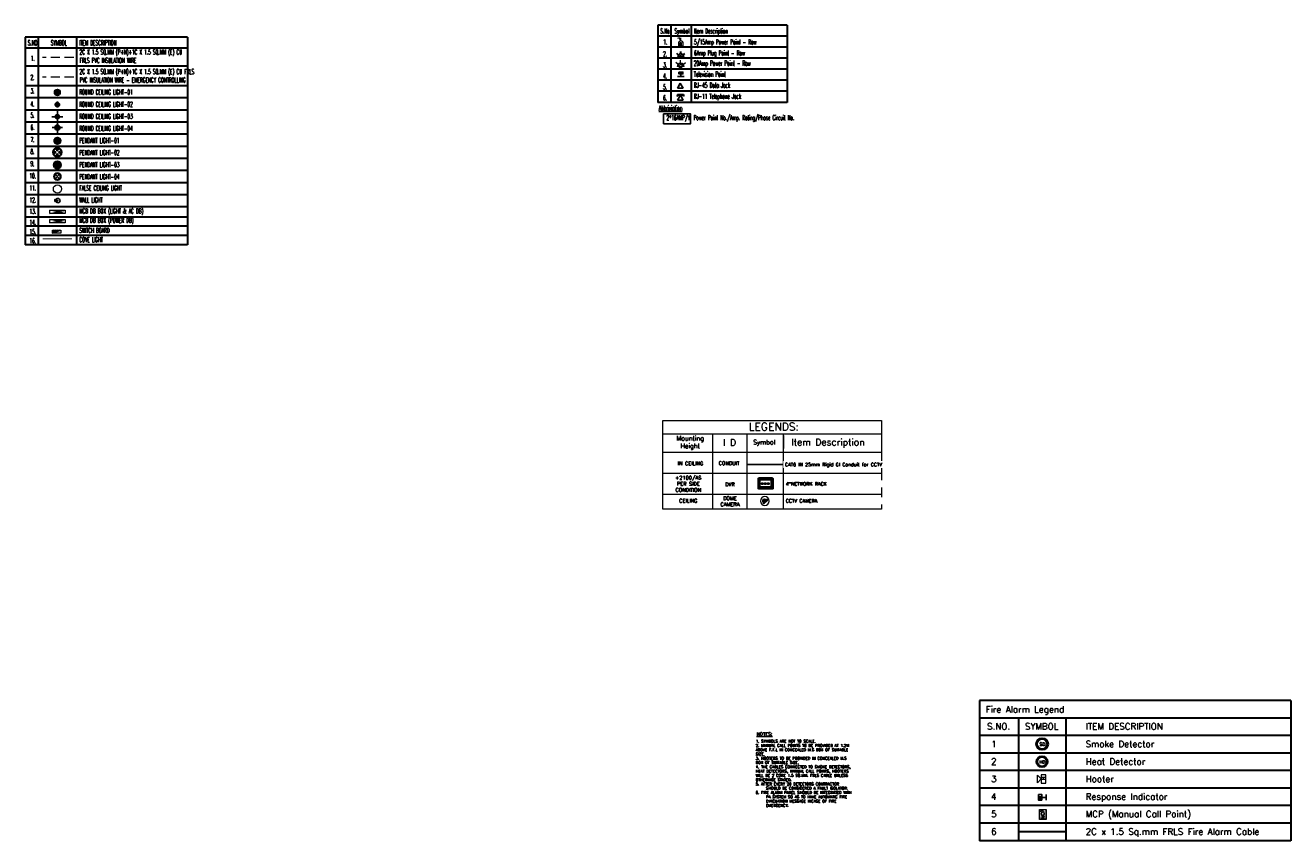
# Model space of a CAD drawing. Header units: inches. Extents: x 130606 to 158499, y 12149 to 19359.
# Tile 21 of 21: x 132969 to 133653, y 17559 to 18000. Entities that reach past the tile are written whole.
import ezdxf
from ezdxf.enums import TextEntityAlignment as Align
from ezdxf.lldxf.tags import DXFTag

# ---------------------------------------------------------------- set-up
doc = ezdxf.new("R2010")
doc.units = ezdxf.units.IN
doc.header["$MEASUREMENT"] = 0
for name, pattern in [('DASH2', [0.375, 0.25, -0.125]), ('DASHED', [0.75, 0.5, -0.25]), ('DASHED2', [0.375, 0.25, -0.125]), ('HIDDEN', [0.375, 0.25, -0.125])]:
    doc.linetypes.add(name, pattern=pattern)
for name, color, linetype, lineweight in [('0-CMEP-E-SMOKE DETECTOR ABOVE', 142, 'Continuous', 30), ('6A UPS SOCKET', 5, 'Continuous', 30), ('CAT-6 CABLE', 200, 'CCTV', 25), ('E-6AMP MED POWER SWITCH SOCKET', 7, 'Continuous', 0), ('E-ELEC-FIXT-4', 7, 'Continuous', 0), ('FAS', 1, 'Continuous', 0), ('FIRE CABLE', 1, 'FIRE', 30), ('Format', 7, 'Continuous', 30), ('HEAT DETECTOR', 201, 'Continuous', 30), ('HIPL_FAS', 1, 'Continuous', 0), ('L.V Component', 160, 'CCTV', 30), ('light-power db', 30, 'Continuous', 0), ('PD_FURNITURE_FIX', 20, 'Continuous', 18), ('PP-2C X 1.5 SQ.MM (P+N)+1C X 1.5 SQ.MM (E) CU FRLS PVC INSULATION WIRE EMERGENCY CONTROLLING', 1, 'DASH2', 0), ('PP-Electrical_Switchboard', 255, 'Continuous', 0), ('PP-FAS MCP', 1, 'Continuous', 0), ('PP-ONE WAY RAW', 92, 'Continuous', 0), ('PP-TTL BLK', 7, 'DASHED2', 30), ('S.B Text', 7, 'Continuous', 13), ('security systems', 5, 'Continuous', 0), ('SH-CCTV Dome', 6, 'Continuous', 30), ('SMOKE DEDUCTOR', 76, 'Continuous', 30)]:
    doc.layers.add(name, color=color, linetype=linetype, lineweight=lineweight)
doc.layers.add('15w led', color=7, linetype='Continuous', true_color=0xe600e6)
doc.layers.add('E-ELEC-FIXT-8', color=1, linetype='Continuous', lineweight=0, true_color=0xff0000)
for name, color, linetype in [('ELECTRICAL', 4, 'Continuous'), ('PD_LIGHTING', 23, 'Continuous'), ('PP-DIM-FAS', 7, 'Continuous'), ('PP-Electrical_socket', 255, 'Continuous'), ('Sounder Base', 6, 'Continuous'), ('SYM-ELECT', 240, 'Continuous')]:
    doc.layers.add(name, color=color, linetype=linetype)
doc.styles.add('Arial', font='GOTHIC.TTF')
doc.styles.add('Arial_6', font='arial.ttf', dxfattribs={"height": 65.568862})
doc.styles.add('Arial_7', font='arial.ttf', dxfattribs={"height": 200})
doc.styles.add('elec', font='times.ttf')
doc.styles.add('JEET', font='micross.ttf')
doc.styles.add('Level 21$0$AA', font='romab___.ttf')
doc.styles.add('PL-TEXT', font='romans.shx', dxfattribs={"width": 0.5, "height": 10})
doc.styles.add('ROMAND', font='ROMAND')
doc.styles.get("Standard").update_dxf_attribs({"font": 'arial.ttf', "height": 6})
doc.linetypes.add('CCTV', pattern='A,1.935533,["CCTV",elec,S=0.2,R=0,X=0,Y=-0.034003],0.006881,-0.395564', length=2.337978)
tags = doc.linetypes.add('FIRE', pattern='A,75.017253,-2.072766,["FIRE",JEET,S=18,R=0,X=0,Y=-8.880994],-46.618888,75.017253', length=198.72616).pattern_tags.tags
tags[6] = DXFTag(74, 10)

# ---------------------------------------------------------------- blocks, each defined once
blk = doc.blocks.new('16AMP SOS')
at = {"layer": 'ELECTRICAL', "lineweight": 0}
blk.add_hatch(color=3, dxfattribs=at).paths.add_polyline_path([(11, 0), (-11, 0), (-11, 33, -0.414214), (0, 44, -0.414214), (11, 33)])
at = {"layer": 'ELECTRICAL', "color": 3, "lineweight": 0}
for p, q in [((-22, 110), (-44, 99)), ((-33, 33), (-33, 0)), ((-33, 0), (33, 0)), ((0, 66), (-22, 110)), ((-11, 33), (-11, 0)), ((-11, 0), (11, 0)), ((0, 66), (0, 110)), ((0, 66), (0, 66)), ((11, 0), (11, 33)), ((33, 0), (33, 33))]:
    blk.add_line(p, q, dxfattribs=at)
for radius, start, end in [(33, 89.8575, 179.8575), (11, 89.8575, 179.8575), (33, 359.8575, 89.8575), (11, 359.8575, 89.8575)]:
    blk.add_arc((0, 33), radius, start, end, dxfattribs=at)
blk = doc.blocks.new('16AMP MED POWER SWITCH SOCKET -2')
h = blk.add_hatch(color=1)
h.dxf.hatch_style = 1
h.paths.add_polyline_path([(-114, 0, -0.414214), (-30, 84), (-30, 50, 0.414214), (-81, 0)])
at = {"layer": 'E-ELEC-FIXT-4', "color": 1}
for p, q in [((0, 30), (-30, 30)), ((0, 30), (-30, 30)), ((0, -30), (0, 30)), ((0, 30), (0, 30)), ((0, 30), (0, -30)), ((-30, -30), (0, -30)), ((0, -30), (-30, -30)), ((0, -30), (0, -30))]:
    blk.add_line(p, q, dxfattribs=at)
at = {"layer": 'E-ELEC-FIXT-8'}
for p, q in [((-85, 64), (-128, 115)), ((-30, 84), (-30, -84)), ((-81, 0), (-182, 0)), ((-85, -64), (-128, -115))]:
    blk.add_line(p, q, dxfattribs=at)
for radius in [84, 50.4]:
    blk.add_arc((-30, 0), radius, 90, 270, dxfattribs=at)
blk = doc.blocks.new('A$C51040F78')
at = {"layer": 'SH-CCTV Dome'}
blk.add_hatch(color=1, dxfattribs=at).paths.add_polyline_path([(10.2, 1.5), (10.2, 3.1), (-2.8, 3.1), (-2.8, 1.5)])
at = {"layer": 'SH-CCTV Dome', "lineweight": 25}
blk.add_hatch(color=1, dxfattribs=at).paths.add_polyline_path([(3, 7.7, 1), (4, 7.7, 1)])
at = {"layer": 'SH-CCTV Dome', "color": 1}
blk.add_line((10.2, 3.1), (-2.8, 3.1), dxfattribs=at)
at = {"layer": 'SH-CCTV Dome', "color": 1, "lineweight": 0}
blk.add_lwpolyline([(10.2, 1.5), (-2.8, 1.5), (-2.8, 3.4, -0.414214), (-1.5, 4.7), (8.9, 4.7, -0.414214), (10.2, 3.4)], format="xyb", close=True, dxfattribs=at)
blk.add_circle((3.7, 4.7), 10.9, dxfattribs=at)
at = {"layer": 'SH-CCTV Dome', "color": 1, "lineweight": 25}
for centre, radius in [((1.8, 8.1), 0.106), ((1.8, 7.9), 0.106), ((1.8, 7.7), 0.106), ((1.8, 7.5), 0.106), ((1.8, 7.3), 0.106), ((1.9, 8.3), 0.106), ((1.9, 7.1), 0.106), ((2, 8.5), 0.106), ((2, 6.9), 0.106), ((2.1, 8.7), 0.106), ((2.1, 6.7), 0.106), ((2.2, 8.8), 0.106), ((2.2, 6.5), 0.106), ((3.5, 7.7), 1.31), ((2.4, 9), 0.106), ((2.4, 6.4), 0.106), ((2.5, 9.1), 0.106), ((2.5, 6.3), 0.106), ((2.7, 9.2), 0.106), ((2.7, 6.2), 0.106), ((2.9, 9.3), 0.106), ((2.9, 6.1), 0.106), ((3.5, 7.7), 0.65), ((3.1, 9.3), 0.106), ((3.5, 7.7), 0.524), ((3.1, 6), 0.106), ((3.3, 9.4), 0.106), ((3.3, 6), 0.106), ((3.5, 9.4), 0.106), ((3.5, 6), 0.106), ((3.7, 9.4), 0.106), ((3.7, 6), 0.106), ((3.9, 9.3), 0.106), ((3.9, 6), 0.106), ((4.1, 9.3), 0.106), ((4.1, 6.1), 0.106), ((4.3, 9.2), 0.106), ((4.3, 6.2), 0.106), ((4.5, 9.1), 0.106), ((4.5, 6.3), 0.106), ((4.6, 8.9), 0.106), ((4.6, 6.4), 0.106), ((4.8, 8.7), 0.106), ((4.8, 6.6), 0.106), ((4.9, 8.5), 0.106), ((4.9, 6.8), 0.106), ((5, 8.4), 0.106), ((5, 6.9), 0.106), ((5.1, 8.2), 0.106), ((5.1, 7.3), 0.106), ((5.1, 7.1), 0.106), ((5.2, 8), 0.106), ((5.2, 7.8), 0.106), ((5.2, 7.5), 0.106)]:
    blk.add_circle(centre, radius, dxfattribs=at)
at = {"layer": 'SH-CCTV Dome', "color": 1, "lineweight": 0}
for centre, radius, start, end in [((3.7, 5.6), 4.83, 348.2438, 191.7562), ((3.3, 8.8), 3.87, 190.5895, 1.9406), ((3.3, 8.8), 3.76, 188.7395, 3.7906)]:
    blk.add_arc(centre, radius, start, end, dxfattribs=at)
blk = doc.blocks.new('NETWORK RACK')
at = {"layer": 'L.V Component', "linetype": 'Continuous'}
for p, q in [((1082, 2547), (1082, -2791)), ((5228, 2893), (5718, 2893)), ((5228, 2679), (5718, 2679)), ((5228, 2464), (5718, 2464)), ((5228, 2250), (5718, 2250)), ((5228, 2036), (5718, 2036)), ((5228, 505), (5718, 505)), ((5228, 291), (5718, 291)), ((5228, 76), (5718, 76)), ((5228, -138), (5718, -138)), ((5228, -352), (5718, -352)), ((5228, -1960), (5718, -1960)), ((5228, -2175), (5718, -2175)), ((5228, -2389), (5718, -2389)), ((5228, -2604), (5718, -2604)), ((5228, -2818), (5718, -2818))]:
    blk.add_line(p, q, dxfattribs=at)
at = {"layer": 'L.V Component', "color": 5, "linetype": 'Continuous'}
blk.add_lwpolyline([(130, 3900), (5720, 3900, -0.4142136), (5850, 3770), (5850, -3770, -0.4142136), (5720, -3900), (130, -3900, -0.4142136), (0, -3770), (0, 3770, -0.4142136)], format="xyb", close=True, dxfattribs=at)
at = {"layer": 'L.V Component', "color": 3, "linetype": 'Continuous'}
blk.add_lwpolyline([(768, 3132), (5082, 3132), (5082, -3132), (768, -3132)], close=True, dxfattribs=at)
at = {"layer": 'L.V Component', "color": 5, "linetype": 'Continuous'}
blk.add_lwpolyline([(5850, 3672), (5969, 3672), (5969, -3669), (5850, -3669)], close=True, dxfattribs=at)
at = {"layer": 'L.V Component', "linetype": 'Continuous'}
for centre in [(2826, 1820), (2826, 195), (2826, -1526)]:
    blk.add_circle(centre, 315, dxfattribs=at)
blk = doc.blocks.new('RI')
at = {"layer": '0-CMEP-E-SMOKE DETECTOR ABOVE', "lineweight": -2}
for points in [[(0, 67), (0, -67)], [(0, 0), (98, 0)]]:
    blk.add_lwpolyline(points, dxfattribs=at)
blk.add_lwpolyline([(98, 67), (175, 67), (175, -67), (98, -67)], close=True, dxfattribs=at)
at = {"layer": 'Sounder Base', "color": 7, "lineweight": -2, "insert": (137, 2, 0), "char_height": 48.02, "attachment_point": 5, "rotation": 270, "style": 'Level 21$0$AA'}
blk.add_mtext('{\\Fromand.shx|c0;RI}', dxfattribs=at)
blk = doc.blocks.new('A$C32221A88')
at = {"layer": 'FAS', "linetype": 'Continuous'}
for points in [[(0, -67), (0, 67), (77, 67), (77, -67)], [(77, 0), (134, -63), (134, 63)]]:
    blk.add_lwpolyline(points, close=True, dxfattribs=at)
at = {"color": 7, "linetype": 'Continuous', "lineweight": 35, "ltscale": 1000, "insert": (15, -16), "char_height": 49.49, "width": 49.49, "attachment_point": 1, "rotation": 90, "style": 'Arial'}
blk.add_mtext('{\\Fromand|c0;H}', dxfattribs=at)
blk = doc.blocks.new('A$C11F365F7')
at = {"layer": 'FAS'}
for points in [[(-132, 169), (132, 169), (132, 0), (-132, 0)], [(-126, 163), (126, 163), (126, 6), (-126, 6)]]:
    blk.add_lwpolyline(points, close=True, dxfattribs=at)
at = {"layer": 'FAS', "color": 7, "linetype": 'Continuous', "lineweight": 35, "ltscale": 1000, "insert": (-108, 126), "char_height": 81.33, "width": 248.39, "attachment_point": 1, "style": 'ROMAND'}
blk.add_mtext('{\\Fromand|c0;MCP}', dxfattribs=at)
blk = doc.blocks.new('SMOKE D')
at = {"layer": 'SMOKE DEDUCTOR'}
blk.add_circle((0, 0), 80, dxfattribs=at)
at = {"layer": 'SMOKE DEDUCTOR', "lineweight": 25}
blk.add_circle((0, 0), 66, dxfattribs=at)
at = {"layer": 'SMOKE DEDUCTOR', "color": 7, "lineweight": 25, "insert": (3, -3, 0), "char_height": 44.41, "attachment_point": 5, "style": 'Level 21$0$AA'}
blk.add_mtext('{\\Fromand.shx|c0;SD}', dxfattribs=at)
blk = doc.blocks.new('PP-DB P')
at = {"layer": 'light-power db'}
h = blk.add_hatch(color=0, dxfattribs=at)
h.paths.add_polyline_path([(0, -152), (31, 0), (0, 152)])
h.paths.add_polyline_path([(63, 152), (31, 0), (63, -152)])
at = {"layer": 'light-power db', "color": 0}
for p, q in [((0, -152), (0, 152)), ((0, 152), (63, 152)), ((63, -152), (0, 152)), ((63, 152), (0, -152)), ((63, 152), (63, -152)), ((63, -152), (0, -152))]:
    blk.add_line(p, q, dxfattribs=at)
at = {"layer": 'light-power db', "color": 0, "insert": (37, 114), "char_height": 16.9, "width": 83.99, "attachment_point": 9, "rotation": 90}
blk.add_mtext('DB', dxfattribs=at)
blk = doc.blocks.new('PP-SWITCH BOARD P')
at = {"layer": 'PP-Electrical_Switchboard', "color": 6}
for p, q in [((0, -114), (83, 114)), ((83, 114), (0, 114)), ((0, 114), (0, -114)), ((83, -114), (83, 114)), ((0, -114), (83, -114))]:
    blk.add_line(p, q, dxfattribs=at)
at = {"layer": 'PP-Electrical_Switchboard', "color": 1, "lineweight": 25, "ltscale": 30}
for p, q in [((83, -40), (42, 1)), ((83, -24), (46, 13)), ((83, -9), (50, 24)), ((83, 7), (54, 35)), ((83, 22), (58, 47)), ((83, 38), (62, 58)), ((83, 53), (66, 70)), ((83, 69), (70, 81)), ((83, 84), (75, 92)), ((83, 100), (79, 104)), ((2, -114), (0, -113)), ((17, -114), (5, -102)), ((33, -114), (9, -90)), ((48, -114), (13, -79)), ((64, -114), (17, -67)), ((79, -114), (21, -56)), ((83, -102), (25, -45)), ((83, -86), (29, -33)), ((83, -71), (33, -22)), ((83, -55), (38, -10))]:
    blk.add_line(p, q, dxfattribs=at)
blk = doc.blocks.new('lgithpnelrt4')
h = blk.add_hatch()
h.set_pattern_fill('DOTS', color=256, scale=5)
h.set_pattern_definition([(0, (-126829, -18216), (0.15625, 0.3125), [0, -0.3125])])
edge = h.paths.add_edge_path()
edge.add_ellipse((0, 0), major_axis=(3, 0), ratio=1, start_angle=0, end_angle=360)
for radius in [4, 3]:
    blk.add_circle((0, 0), radius)
blk = doc.blocks.new('LGIHT46E')
for p, q in [((7.1, 7.1), (-7.1, -7.1)), ((-7.1, 7.1), (7.1, -7.1))]:
    blk.add_line(p, q)
for radius in [10, 8]:
    blk.add_circle((0, 0), radius)
blk = doc.blocks.new('PENDANT LIGHT')
for q in [(-13.4, 4.3), (-11.4, 8.2), (-8.3, 11.3), (-4.4, 13.2), (-0.1, 13.9), (4.2, 13.2), (8.1, 11.3), (11.2, 8.2), (13.2, 4.3), (-14.1, -0.1), (-13.4, -4.4), (-11.4, -8.3), (-8.3, -11.4), (-4.4, -13.4), (-0.1, -14.1), (4.2, -13.4), (8.1, -11.4), (11.2, -8.3), (13.2, -4.4), (13.9, -0.1)]:
    blk.add_line((-0.1, -0.1), q)
blk.add_circle((-0.1, -0.1), 12)
blk = doc.blocks.new('ight 18w')
at = {"lineweight": 25}
for p, q in [((6, 0), (-6, 0)), ((0, 6), (0, -6))]:
    blk.add_line(p, q, dxfattribs=at)
for radius in [4.5, 3.75]:
    blk.add_circle((0, 0), radius, dxfattribs=at)
blk = doc.blocks.new('WALLLIGHT34')
for p, q in [((-0.5, -1), (-0.5, -8.1)), ((0.5, -1), (0.5, -8.1))]:
    blk.add_line(p, q)
blk.add_lwpolyline([(-3, 0), (3, 0), (3, -1), (-3, -1)], close=True)
for radius, start, end in [(6, 94.7802, 85.2198), (0.5, 180, 0)]:
    blk.add_arc((0, -8.1), radius, start, end)
blk = doc.blocks.new('PENDANT 45')
at = {"layer": 'PD_LIGHTING'}
for centre, radius in [((0, 0), 12), ((0, 0), 11), ((-6, 0), 2), ((0, 6), 2), ((6, 0), 2), ((0, -6), 2)]:
    blk.add_circle(centre, radius, dxfattribs=at)
blk = doc.blocks.new('PENDATJT3')
for p, q in [((-8, 0), (8, 0)), ((0, -8), (0, 8))]:
    blk.add_line(p, q)
for radius in [4, 3, 2]:
    blk.add_circle((0, 0), radius)
blk = doc.blocks.new('GFHFGSDF')
at = {"lineweight": 25}
for p, q in [((-3, 0), (3, 0)), ((0, -3), (0, 3))]:
    blk.add_line(p, q, dxfattribs=at)
for radius in [1.12, 0.938]:
    blk.add_circle((0, 0), radius, dxfattribs=at)
blk = doc.blocks.new('6A UPS SOCKET')
at = {"layer": '6A UPS SOCKET'}
for p, q in [((-37, 32), (-67, 57)), ((-49, 0), (49, 0)), ((0, 49), (0, 88)), ((37, 32), (67, 57))]:
    blk.add_line(p, q, dxfattribs=at)
blk.add_circle((0, 16), 3.91, dxfattribs=at)
blk.add_arc((0, 0), 48.9, 0, 180, dxfattribs=at)
blk = doc.blocks.new('PP-TV Point')
at = {"layer": 'PP-Electrical_socket', "color": 22}
for points in [[(0, -67), (0, 67)], [(0, 0), (50, 0)]]:
    blk.add_lwpolyline(points, dxfattribs=at)
blk.add_lwpolyline([(88, 40), (88, -39), (50, -39), (50, 40)], close=True, dxfattribs=at)
blk.add_text('TV', height=19.1, rotation=270, dxfattribs=at).set_placement((59, 18))
blk = doc.blocks.new('DATA POINT')
at = {"layer": 'SYM-ELECT'}
for p, q in [((47, 0), (-47, 0)), ((47, 0), (0, -81)), ((0, -81), (-47, 0))]:
    blk.add_line(p, q, dxfattribs=at)
at = {"layer": 'SYM-ELECT', "style": 'Arial'}
blk.add_text('D', height=42.3, rotation=180.0026, dxfattribs=at).set_placement((-4, -26), align=Align.MIDDLE_CENTER)
blk = doc.blocks.new('PP-Telephone Point')
at = {"layer": 'PP-Electrical_socket', "color": 6, "linetype": 'ByBlock'}
for p, q in [((97, 0), (0, 56)), ((0, 56), (0, -56)), ((0, -56), (97, 0)), ((82, 66), (75, 57)), ((97, 50), (75, 57)), ((113, 57), (82, 66)), ((97, 0), (97, 50)), ((97, 0), (97, -53)), ((113, 0), (113, 57)), ((113, 0), (113, -60)), ((97, -53), (79, -62)), ((84, -75), (79, -62)), ((113, -60), (84, -75))]:
    blk.add_line(p, q, dxfattribs=at)

msp = doc.modelspace()

# ---------------------------------------------------------------- linework, layer by layer
at = {"layer": 'CAT-6 CABLE', "ltscale": 0.01}
msp.add_line((133359.43, 17762.12), (133378.93, 17762.12), dxfattribs=at)
at = {"layer": 'FIRE CABLE', "ltscale": 150}
msp.add_line((133531.88, 17563.47), (133506.27, 17563.47), dxfattribs=at)
at = {"layer": 'Format'}
for p, q in [((133311.19, 17999.73), (133311.19, 17958.05)), ((133381.14, 17999.73), (133311.19, 17999.73)), ((133381.14, 17993.78), (133311.19, 17993.78)), ((133318.22, 17999.73), (133318.22, 17958.05)), ((133329.24, 17999.73), (133329.24, 17958.05)), ((133381.14, 17999.73), (133381.14, 17958.05)), ((132969.05, 17993.33), (132969.05, 17880.99)), ((133056.85, 17993.33), (132969.05, 17993.33)), ((133056.85, 17987.38), (132969.05, 17987.38)), ((132976.07, 17993.33), (132976.07, 17880.99)), ((132996.69, 17993.33), (132996.69, 17880.99)), ((133056.85, 17993.33), (133056.85, 17880.99)), ((133381.14, 17987.82), (133311.19, 17987.82)), ((133381.14, 17981.87), (133311.19, 17981.87)), ((133056.85, 17977.54), (132969.05, 17977.54)), ((133381.14, 17975.92), (133311.19, 17975.92)), ((133056.85, 17966.96), (132969.05, 17966.96)), ((133381.14, 17969.96), (133311.19, 17969.96)), ((133056.85, 17960.42), (132969.05, 17960.42)), ((133381.14, 17964.01), (133311.19, 17964.01)), ((133056.85, 17953.87), (132969.05, 17953.87)), ((133381.14, 17958.05), (133311.19, 17958.05)), ((133056.85, 17947.32), (132969.05, 17947.32)), ((133056.85, 17940.77), (132969.05, 17940.77)), ((133056.85, 17934.23), (132969.05, 17934.23)), ((133056.85, 17927.68), (132969.05, 17927.68)), ((133056.85, 17921.13), (132969.05, 17921.13)), ((133056.85, 17914.58), (132969.05, 17914.58)), ((133056.85, 17908.04), (132969.05, 17908.04)), ((133056.85, 17901.49), (132969.05, 17901.49)), ((133056.85, 17895.98), (132969.05, 17895.98)), ((133056.85, 17890.98), (132969.05, 17890.98)), ((133056.85, 17885.99), (132969.05, 17885.99)), ((133056.85, 17880.99), (132969.05, 17880.99))]:
    msp.add_line(p, q, dxfattribs=at)
at = {"layer": 'Format', "color": 7, "linetype": 'ByBlock', "lineweight": 20, "ltscale": 1.2}
for p, q in [((133340.94, 17738.03), (133340.92, 17778.74)), ((133313.79, 17745.99), (133432.16, 17745.99))]:
    msp.add_line(p, q, dxfattribs=at)
at = {"layer": 'Format', "color": 7, "ltscale": 5}
for p, q in [((133485.13, 17634.43), (133485.13, 17558.6)), ((133653.47, 17634.43), (133485.13, 17634.43)), ((133653.47, 17634.43), (133653.47, 17558.6)), ((133653.47, 17624.95), (133485.13, 17624.95)), ((133506.27, 17624.95), (133506.27, 17558.6)), ((133531.88, 17624.95), (133531.88, 17558.6)), ((133653.47, 17615.47), (133485.13, 17615.47)), ((133653.47, 17606), (133485.13, 17606)), ((133653.47, 17596.52), (133485.13, 17596.52)), ((133653.47, 17587.04), (133485.13, 17587.04)), ((133653.47, 17577.56), (133485.13, 17577.56)), ((133653.47, 17568.08), (133485.13, 17568.08)), ((133653.47, 17558.6), (133485.13, 17558.6))]:
    msp.add_line(p, q, dxfattribs=at)
at = {"layer": 'HEAT DETECTOR'}
msp.add_circle((133518.99, 17601.34, 0), 3, dxfattribs=at)
at = {"layer": 'HEAT DETECTOR', "lineweight": 25}
msp.add_circle((133518.99, 17601.34, 0), 2.47, dxfattribs=at)
at = {"layer": 'PD_FURNITURE_FIX'}
msp.add_circle((132986.43, 17911.22), 2.22, dxfattribs=at)
at = {"layer": 'PD_LIGHTING', "linetype": 'HIDDEN', "ltscale": 10, "const_width": 0.5}
msp.add_lwpolyline([(132978.47, 17884.21), (132994.33, 17884.21)], dxfattribs=at)
at = {"layer": 'PD_LIGHTING'}
for radius in [2.06, 1.8, 1.29, 1.03, 0.515, 0.257]:
    msp.add_circle((132986.38, 17924.22), radius, dxfattribs=at)
at = {"layer": 'PP-2C X 1.5 SQ.MM (P+N)+1C X 1.5 SQ.MM (E) CU FRLS PVC INSULATION WIRE EMERGENCY CONTROLLING', "linetype": 'DASHED', "ltscale": 10}
msp.add_line((132995.3, 17971.76), (132978.36, 17971.76), dxfattribs=at)
at = {"layer": 'PP-ONE WAY RAW', "linetype": 'DASHED', "ltscale": 10}
msp.add_line((132995.3, 17982.34), (132978.36, 17982.34), dxfattribs=at)
at = {"layer": 'S.B Text', "color": 145, "lineweight": 25}
msp.add_lwpolyline([(133314.31, 17951.75), (133328.89, 17951.75), (133328.89, 17946.5), (133314.31, 17946.5)], close=True, dxfattribs=at)

# ---------------------------------------------------------------- block references
at = {"xscale": 0.2, "yscale": 0.2, "zscale": 0.2}
msp.add_blockref('PENDANT 45', (132986.38, 17931.01), dxfattribs=at)
at = {"layer": '15w led', "xscale": -0.2625, "yscale": 0.2625, "zscale": 0.2625, "rotation": 89.9999999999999}
msp.add_blockref('ight 18w', (132986.38, 17956.86), dxfattribs=at)
at = {"layer": '6A UPS SOCKET', "xscale": 0.03271093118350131, "yscale": 0.03271093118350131, "zscale": 0.03271093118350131, "rotation": 359.9999983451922}
msp.add_blockref('6A UPS SOCKET', (133323.56, 17982.61), dxfattribs=at)
at = {"layer": 'E-6AMP MED POWER SWITCH SOCKET', "color": 6, "xscale": 0.02285714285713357, "yscale": 0.02285714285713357, "zscale": 0.02285714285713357, "rotation": 270}
msp.add_blockref('16AMP MED POWER SWITCH SOCKET -2', (133323.51, 17976.68), dxfattribs=at)
at = {"layer": 'ELECTRICAL', "xscale": 0.04000000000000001, "yscale": 0.04000000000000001, "zscale": 0.04000000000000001}
msp.add_blockref('16AMP SOS', (133323.59, 17988.64), dxfattribs=at)
at = {"layer": 'L.V Component', "color": 170, "linetype": 'CCTV', "lineweight": 30, "ltscale": 15, "xscale": 0.0009839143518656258, "yscale": 0.0009839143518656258, "zscale": 0.0009839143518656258, "rotation": 89.99999011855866}
msp.add_blockref('NETWORK RACK', (133369.47, 17748.94, 0.68), dxfattribs=at)
at = {"layer": 'light-power db', "xscale": 0.02755905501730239, "yscale": 0.02755905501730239, "zscale": 0.6999996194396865, "rotation": 269.9999999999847}
msp.add_blockref('PP-DB P', (132986.49, 17899.65), dxfattribs=at)
at = {"layer": 'light-power db', "color": 1, "xscale": 0.02755905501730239, "yscale": 0.02755905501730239, "zscale": 0.6999996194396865, "rotation": 269.9999999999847}
msp.add_blockref('PP-DB P', (132986.49, 17894.65), dxfattribs=at)
at = {"layer": 'PD_LIGHTING'}
for name, p, xscale, yscale, zscale in [('lgithpnelrt4', (132986.37, 17963.42), 0.4, 0.4, 0.4), ('PENDATJT3', (132986.38, 17944.37), 0.3429999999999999, 0.3429999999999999, 0.3429999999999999), ('PENDANT LIGHT', (132986.4, 17937.29), 0.15, 0.15, 0.15), ('LGIHT46E', (132986.38, 17917.9), 0.196, 0.196, 0.196)]:
    msp.add_blockref(name, p, dxfattribs=dict(at, xscale=xscale, yscale=yscale, zscale=zscale))
msp.add_blockref('GFHFGSDF', (132986.39, 17950.28), dxfattribs=at)
at = {"layer": 'PD_LIGHTING', "xscale": 0.2, "yscale": 0.2, "zscale": 0.2, "rotation": 90}
msp.add_blockref('WALLLIGHT34', (132985.03, 17904.92), dxfattribs=at)
at = {"layer": 'PP-DIM-FAS', "xscale": 0.02327685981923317, "yscale": 0.02327685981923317, "zscale": 0.02327685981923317, "rotation": 180.0000000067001}
msp.add_blockref('RI', (133521.15, 17582.01), dxfattribs=at)
at = {"layer": 'PP-Electrical_socket'}
for name, p, xscale, yscale, zscale, rotation in [('PP-TV Point', (133323.69, 17972.07), 0.02699999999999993, 0.02699999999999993, 0.02699999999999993, 90), ('PP-Telephone Point', (133323.38, 17959.2, -0.48), 0.02746579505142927, 0.02746579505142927, 0.02746579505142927, 89.99999999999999)]:
    msp.add_blockref(name, p, dxfattribs=dict(at, xscale=xscale, yscale=yscale, zscale=zscale, rotation=rotation))
at = {"layer": 'PP-Electrical_Switchboard', "xscale": -0.02, "yscale": 0.02, "zscale": 0.02, "rotation": 269.9999819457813}
msp.add_blockref('PP-SWITCH BOARD P', (132986.03, 17887.26), dxfattribs=at)
at = {"layer": 'PP-FAS MCP', "color": 6, "ltscale": 9}
for name, p, xscale, yscale, zscale, rotation in [('A$C32221A88', (133521.1, 17591.99), -0.0338016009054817, 0.0338016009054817, 0.0338016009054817, 6.693490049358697e-09), ('A$C11F365F7', (133521.13, 17572.85), 0.02039222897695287, 0.02039222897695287, 0.02039222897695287, 90.00000000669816)]:
    msp.add_blockref(name, p, dxfattribs=dict(at, xscale=xscale, yscale=yscale, zscale=zscale, rotation=rotation))
at = {"layer": 'security systems', "color": 6, "lineweight": -3, "ltscale": 800, "xscale": -0.2181055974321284, "yscale": 0.2181055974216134, "zscale": 0.2181055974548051, "rotation": 42.39743773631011}
msp.add_blockref('A$C51040F78', (133370.35, 17742.15), dxfattribs=at)
at = {"layer": 'SMOKE DEDUCTOR', "color": 2, "lineweight": 30, "ltscale": 5, "xscale": 0.04000000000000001, "yscale": 0.04000000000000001, "zscale": 0.04000000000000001}
msp.add_blockref('SMOKE D', (133519.04, 17610.9, 0), dxfattribs=at)
at = {"layer": 'SYM-ELECT', "xscale": 0.03264402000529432, "yscale": 0.03264402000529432, "zscale": 0.03264402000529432, "rotation": 179.9999999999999}
msp.add_blockref('DATA POINT', (133323.28, 17965.7, -0.48), dxfattribs=at)

# ---------------------------------------------------------------- texts
at = {"layer": 'Format', "color": 7, "lineweight": 25, "attachment_point": 5}
for s, insert, char_height, width in [('{\\Fsimplex.shx|c0;Mounting\\PHeight}', (133328.67, 17773.82), 2.4923, 16.8793), ('{\\Fsimplex.shx|c0;Symbol}', (133368.67, 17773.82), 2.4923, 16.8793), ('{\\Fsimplex.shx|c0;IN CEILING}', (133328.81, 17762.68), 1.9939, 17.3139), ('{\\Fsimplex.shx|c0;CONDUIT}', (133349.67, 17762.79), 1.9939, 17.3139), ('{\\Fsimplex.shx|c0;+2100/AS PER SIDE CONDITION}', (133327.64, 17751.67), 1.9939, 17.3144), ('{\\Fsimplex.shx|c0;DVR}', (133350.18, 17751.35), 1.9939, 17.3144), ('{\\Fsimplex.shx|c0;CEILING}', (133327.64, 17742.52), 1.9939, 17.3144), ('{\\Fsimplex.shx|c0;DOME CAMERA}', (133350.18, 17742.21), 1.9939, 17.3144)]:
    msp.add_mtext(s, dxfattribs=dict(at, insert=insert, char_height=char_height, width=width))
at = {"layer": 'HEAT DETECTOR', "color": 6, "lineweight": 25, "insert": (133519.1, 17601.24), "char_height": 1.6652, "attachment_point": 5, "style": 'Level 21$0$AA'}
msp.add_mtext('{\\Fromand.shx|c0;HD}', dxfattribs=at)
at = {"layer": 'HIPL_FAS', "color": 0, "attachment_point": 1, "line_spacing_factor": 0.941778}
for s, insert, char_height, width, style in [('{\\Fsimplex.shx|c1;Fire Alarm Legend}', (133488.54, 17631.36), 3.4528, 208.3603, 'Arial_6'), ('{\\Fsimplex.shx|c0;\\LNOTES:}', (133364.51, 17617.22), 1.8444, 11.4484, 'Arial_7'), ('{\\Fsimplex.shx|c1;S.NO.}', (133489.28, 17622.14), 3.4528, 208.3603, 'Arial_6'), ('{\\Fsimplex.shx|c1;SYMBOL}', (133509.73, 17622.14), 3.4528, 208.3603, 'Arial_6'), ('{\\Fsimplex.shx|c1;ITEM DESCRIPTION}', (133542.56, 17622.14), 3.4528, 208.3603, 'Arial_6'), ('{\\Fsimplex|c0;\\C5;1. SYMBOLS ARE NOT TO SCALE.\\P2. MANUAL CALL POINTS TO BE PROVIDED AT 1.2M ABOVE F.F.L IN CONCEALED M.S BOX OF SUITABLE SIZE.\\P3. HOOTERS TO BE PROVIDED IN CONCEALED M.S BOX OF SUITABLE SIZE.\\P4. THE CABLES CONNECTED TO SMOKE DETECTORS, HEAT DETECTORS, MANUAL CALL POINTS, HOOTERS WILL BE 2 CORE 1.5 SQ.MM. FRLS CABLE UNLESS OTHERWISE STATED.\\P\\pi-5.5333,l5.5333,t5.5333;5. AFTER EVERY 20 DETECTORS CONTRACTOR SHOULD BE CONSIDERED A FAULT ISOLATOR.  \\P6. FIRE ALARM PANEL SHOULD BE INTEGRATED WITH PA SYSTEM SO AS TO HAVE AUTOMATIC FIRE EVACUATION MESSAGE INCASE OF FIRE EMERGENCY. }', (133364.12, 17613.18), 1.47556, 56.1762, 'Arial_6'), ('{\\Fsimplex.shx|c1;1}', (133491.41, 17612.66), 3.4528, 208.3603, 'Arial_6'), ('{\\Fsimplex.shx|c1;Smoke Detector}', (133542.56, 17612.66), 3.4528, 208.3603, 'Arial_6'), ('{\\Fsimplex.shx|c1;2}', (133491.41, 17603.18), 3.4528, 208.3603, 'Arial_6'), ('{\\Fsimplex.shx|c1;Heat Detector}', (133542.56, 17603.18), 3.4528, 208.3603, 'Arial_6'), ('{\\Fsimplex.shx|c1;3}', (133491.41, 17593.7), 3.4528, 5.4109, 'Arial_6'), ('{\\Fsimplex.shx|c1;Hooter}', (133542.56, 17593.7), 3.4528, 208.3603, 'Arial_6'), ('{\\Fsimplex.shx|c1;4}', (133491.41, 17584.22), 3.4528, 5.4109, 'Arial_6'), ('{\\Fsimplex.shx|c1;Response Indicator}', (133542.56, 17584.22), 3.4528, 208.3603, 'Arial_6'), ('{\\Fsimplex.shx|c1;5}', (133491.41, 17574.75), 3.4528, 5.4109, 'Arial_6'), ('{\\Fsimplex.shx|c1;MCP (Manual Call Point)}', (133542.56, 17574.75), 3.4528, 208.3603, 'Arial_6'), ('{\\Fsimplex.shx|c1;6}', (133491.41, 17565.27), 3.4528, 5.4109, 'Arial_6'), ('{\\Fsimplex.shx|c1;2C x 1.5 Sq.mm FRLS Fire Alarm Cable}', (133542.56, 17565.27), 3.4528, 208.3603, 'Arial_6')]:
    msp.add_mtext(s, dxfattribs=dict(at, insert=insert, char_height=char_height, width=width, style=style))
at = {"layer": 'S.B Text', "lineweight": 25, "char_height": 2.7181, "attachment_point": 1, "style": 'PL-TEXT'}
for s, insert, width in [('{\\C7;S.No.}', (133312.51, 17998.01), 78.1438), ('{\\C7;Symbol}', (133320.16, 17998.01), 78.1438), ('{\\C7;Item Description}', (133330.8, 17998.01), 78.1438), ('{\\C7;S.NO.}', (132970.36, 17991.6), 78.1438), ('{\\C7;SYMBOL}', (132982.81, 17991.6), 78.1438), ('{\\C7;2C X 1.5 SQ.MM (P+N)+1C X 1.5 SQ.MM (E) CU FRLS PVC INSULATION WIRE}', (132998.38, 17986.62), 50.9907), ('{\\C7;ITEM DESCRIPTION}', (132998.25, 17991.6), 78.1438), ('\\pi2.4898;{\\C7;1.}', (133311.61, 17992.05), 6.274), ('{\\C7;5/15Amp Power Point - Raw }', (133330.8, 17992.05), 78.1438), ('\\pi2.4898;{\\C7;1.}', (132969.46, 17983.22), 6.274), ('\\pi2.3927;{\\C7;2.}', (133311.61, 17985.63), 6.274), ('{\\C7;20Amp Power Point - Raw }', (133330.65, 17980.6), 78.1438), ('{\\C7;6Amp Plug Point - Raw}', (133330.76, 17986.1), 78.1438), ('{\\C7;2C X 1.5 SQ.MM (P+N)+1C X 1.5 SQ.MM (E) CU FRLS PVC INSULATION WIRE - EMERGENCY CONTROLLING}', (132998.38, 17976.04), 57.9361), ('\\pi2.3927;{\\C7;4.}', (133311.61, 17973.72), 6.274), ('\\pi2.3927;{\\C7;3.}', (133311.61, 17979.68), 6.274), ('{\\C7;Television Point}', (133330.65, 17974.65), 78.1438), ('\\pi2.3927;{\\C7;2.}', (132969.46, 17972.89), 6.274), ('\\pi2.3927;{\\C7;5.}', (133311.61, 17967.77), 6.274), ('{\\C7;RJ-45 Data Jack}', (133330.65, 17968.7), 78.1438), ('\\pi2.3927;{\\C7;3.}', (132969.46, 17965.63), 6.274), ('{\\C7;ROUND CEILING LIGHT-01}', (132998.25, 17964.96), 50.9907), ('\\pi2.4251;{\\C7;6.}', (133311.61, 17961.81), 6.274), ('{\\C7;RJ-11 Telephone Jack}', (133330.65, 17962.74), 78.1438), ('\\pi2.3927;{\\C7;4.}', (132969.46, 17958.59), 6.274), ('{\\C7;ROUND CEILING LIGHT-02}', (132998.25, 17958.41), 50.9907), ('{\\L\\C7;Abbriviation}', (133311.69, 17956.27), 13.949), ('\\pi2.3927;{\\C7;5.}', (132969.46, 17952.4), 6.274), ('\\pi2.4251;{\\C7;6.}', (132969.46, 17945.85), 6.274), ('{\\C7;ROUND CEILING LIGHT-03}', (132998.25, 17951.86), 50.9907), ('{\\C7;Power Point No./Amp. Rating/Phase Circuit No.}', (133330.46, 17951.15), 78.1438), ('\\pi10.402;{\\C7;2*16AMP/\\C42;Y}', (133305.47, 17951.08), 32.1287), ('\\pi2.3927;{\\C7;7.}', (132969.46, 17939.3), 6.274), ('{\\C7;ROUND CEILING LIGHT-04}', (132998.25, 17945.32), 50.9907), ('{\\C7;PENDANT LIGHT-01}', (132998.25, 17938.77), 50.9907), ('\\pi2.3927;{\\C7;8.}', (132969.46, 17932.75), 6.274), ('{\\C7;PENDANT LIGHT-02}', (132998.25, 17932.22), 50.9907), ('\\pi2.3927;{\\C7;9.}', (132969.46, 17926.2), 6.274), ('{\\C7;PENDANT LIGHT-03}', (132998.25, 17925.67), 50.9907), ('\\pi1.8426;{\\C7;10.}', (132969.46, 17919.66), 6.274), ('{\\C7;PENDANT LIGHT-04}', (132998.25, 17919.12), 50.9907), ('\\pi1.8426;{\\C7;11.}', (132969.46, 17913.11), 6.274), ('{\\C7;FALSE CEILING LIGHT}', (132998.25, 17913.06), 50.9907), ('\\pi1.8426;{\\C7;12.}', (132969.46, 17906.56), 6.274), ('{\\C7;WALL LIGHT}', (132998.25, 17906.52), 50.9907), ('\\pi1.8426;{\\C7;13.}', (132969.46, 17900.47), 6.274), ('{\\C7;MCB DB BOX (LIGHT & AC DB)}', (132998.25, 17900.64), 50.9907), ('\\pi1.8426;{\\C7;14.}', (132969.46, 17894.5), 6.274), ('{\\C7;MCB DB BOX (POWER DB)}', (132998.25, 17895.65), 50.9907), ('\\pi1.8426;{\\C7;15.}', (132969.46, 17889.5), 6.274), ('\\pi1.8426;{\\C7;16.}', (132969.46, 17884.51), 6.274), ('{\\C7;SWITCH BOARD}', (132998.25, 17890.14), 50.9907), ('{\\C7;COVE LIGHT}', (132998.25, 17885.14), 50.9907)]:
    msp.add_mtext(s, dxfattribs=dict(at, insert=insert, width=width))

# ---------------------------------------------------------------- next in the draw order: texts
at = {"layer": 'PP-TTL BLK', "color": 7, "linetype": 'ByBlock', "lineweight": 20, "ltscale": 1.2, "insert": (133346.46, 17775.82), "char_height": 3.6156, "width": 89.2645, "attachment_point": 1, "bg_fill": 2}
msp.add_mtext('{\\Fsimplex.shx|c0;I D}', dxfattribs=at)

# ---------------------------------------------------------------- next in the draw order: linework, layer by layer
at = {"layer": 'Format', "color": 7, "linetype": 'ByBlock', "lineweight": 20, "ltscale": 1.2}
msp.add_line((133359.45, 17738.03), (133359.43, 17778.74), dxfattribs=at)

# ---------------------------------------------------------------- next in the draw order: texts
at = {"layer": 'PP-TTL BLK', "color": 7, "linetype": 'ByBlock', "lineweight": 20, "ltscale": 1.2, "insert": (133380.89, 17776.04), "char_height": 3.6156, "width": 89.2645, "attachment_point": 1, "bg_fill": 2}
msp.add_mtext('{\\Fsimplex.shx|c0; Item Description\\Fsimplex.shx|c0;\\H1.17x;                ', dxfattribs=at)

# ---------------------------------------------------------------- next in the draw order: linework, layer by layer
at = {"layer": 'Format', "color": 7, "linetype": 'ByBlock', "lineweight": 20, "ltscale": 1.2}
for p, q in [((133313.79, 17778.74), (133432.15, 17778.74)), ((133378.92, 17778.74), (133378.94, 17738.03)), ((133432.15, 17768.63), (133313.79, 17768.63))]:
    msp.add_line(p, q, dxfattribs=at)
msp.add_lwpolyline([(133313.79, 17785.85), (133432.15, 17785.97), (133432.16, 17738.03), (133313.79, 17737.91)], close=True, dxfattribs=at)

# ---------------------------------------------------------------- next in the draw order: texts
at = {"layer": 'Format', "color": 7, "ltscale": 0.05, "insert": (133360.37, 17784.69), "char_height": 4.2527, "width": 32.5835, "attachment_point": 1}
msp.add_mtext('{\\Fsimplex.shx|c0;LEGENDS:}', dxfattribs=at)

# ---------------------------------------------------------------- next in the draw order: texts
at = {"layer": 'PP-TTL BLK', "color": 7, "linetype": 'ByBlock', "lineweight": 20, "ltscale": 1.2, "char_height": 1.8611, "attachment_point": 1, "bg_fill": 2}
for s, insert, width in [('{\\Fsimplex.shx|c0;CAT6 IN 25mm Rigid GI Conduit for CCTV}', (133379.92, 17763.02), 52.6247), ('{\\Fsimplex.shx|c0;4"NETWORK RACK}', (133380.36, 17752.55), 56.5324), ('{\\Fsimplex.shx|c0;CCTV CAMERA}', (133380.36, 17743.41), 56.5324)]:
    msp.add_mtext(s, dxfattribs=dict(at, insert=insert, width=width))

# ---------------------------------------------------------------- next in the draw order: linework, layer by layer
at = {"layer": 'Format', "color": 7, "linetype": 'ByBlock', "lineweight": 20, "ltscale": 1.2}
msp.add_line((133313.79, 17757.44), (133432.16, 17757.44), dxfattribs=at)

doc.saveas('drawing.dxf')
